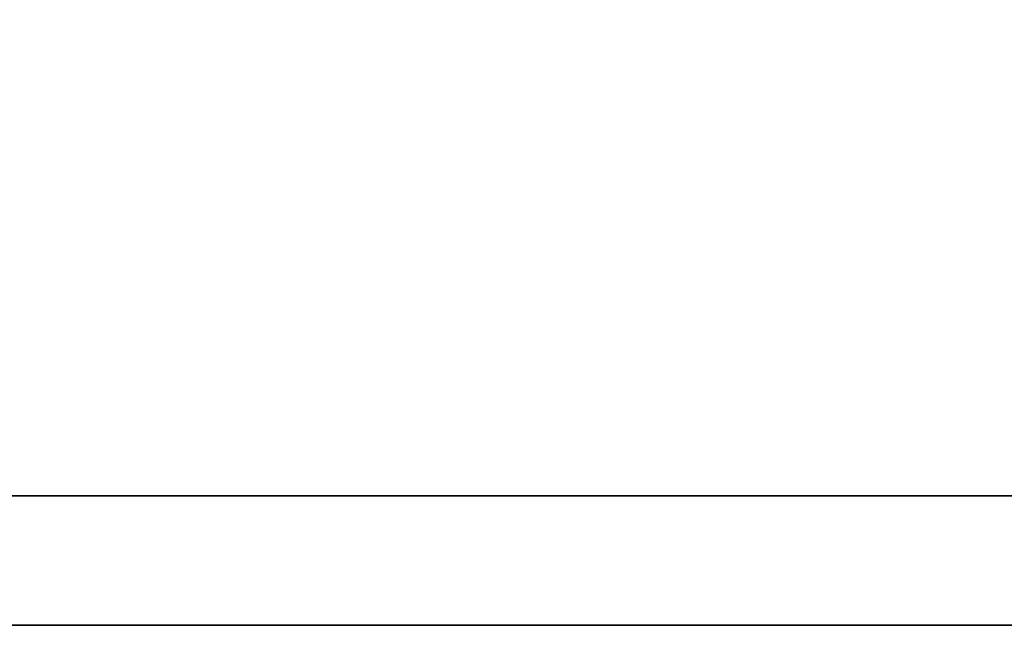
# Model space of a CAD drawing. Header units: inches. Extents: x 15 to 293, y 73 to 220.
# Tile 25 of 51: x 237.641 to 238.65, y 149.102 to 149.722. Entities that reach past the tile are written whole.
import ezdxf

# ---------------------------------------------------------------- set-up
doc = ezdxf.new("R2010")
doc.units = ezdxf.units.IN
doc.header["$LTSCALE"] = 0.1
doc.layers.add('DIM', color=4, linetype='Continuous')
doc.layers.add('layer 1', color=7, linetype='Continuous')

# ---------------------------------------------------------------- blocks, each defined once
blk = doc.blocks.new('TBI MOTION logo(完整正式版)')
at = {"layer": 'layer 1', "color": 22, "lineweight": 35}
blk.add_open_spline([(75.90875, -9.47875), (75.90875, -9.47875), (75.90875, -12.28625), (75.90875, -12.28625), (75.90875, -12.28625), (75.90875, -12.28625), (75.90875, -12.47875), (75.90875, -12.47875), (75.90875, -12.47875), (75.90875, -12.47875), (75.71625, -12.47875), (75.71625, -12.47875), (75.71625, -12.47875), (75.71625, -12.47875), (-88.32875, -12.47875), (-88.32875, -12.47875), (-88.32875, -12.47875), (-88.32875, -12.47875), (-88.32875, -13.29375), (-88.32875, -13.29375), (-88.32875, -13.29375), (-88.32875, -13.29375), (82.89125, -13.29375), (82.89125, -13.29375), (82.89125, -13.29375), (82.89125, -13.29375), (75.90875, -9.47875), (75.90875, -9.47875)], degree=3, knots=[0, 0, 0, 0, 0.1428571, 0.1428571, 0.1428571, 0.1428571, 0.2857143, 0.2857143, 0.2857143, 0.2857143, 0.4285714, 0.4285714, 0.4285714, 0.4285714, 0.5714286, 0.5714286, 0.5714286, 0.5714286, 0.7142857, 0.7142857, 0.7142857, 0.7142857, 0.8571429, 0.8571429, 0.8571429, 0.8571429, 1, 1, 1, 1], dxfattribs=at)

msp = doc.modelspace()

# ---------------------------------------------------------------- block references
at = {"layer": 'DIM', "xscale": 0.1625400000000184, "yscale": 0.1625399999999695, "zscale": 0.16254}
msp.add_blockref('TBI MOTION logo(完整正式版)', (248.9711, 151.2627), dxfattribs=at)

doc.saveas('drawing.dxf')
